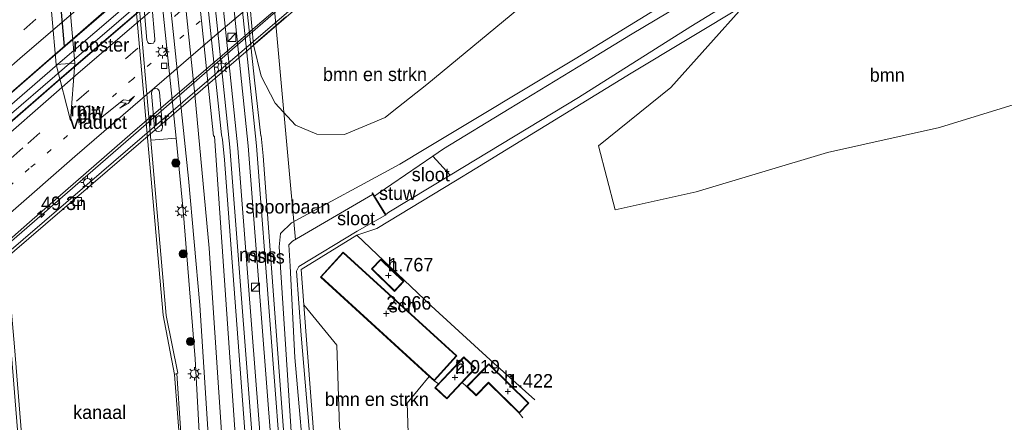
# Model space of a CAD drawing. Header units: millimetres. Extents: x 82463 to 85160, y 450000 to 452470.
# Tile 37 of 98: x 83445 to 83628, y 450735 to 450810. Entities that reach past the tile are written whole.
import ezdxf
from ezdxf.enums import TextEntityAlignment as Align

# ---------------------------------------------------------------- set-up
doc = ezdxf.new("R2010")
doc.units = ezdxf.units.MM
doc.linetypes.add('13strp', pattern=[4, 1, -3])
doc.linetypes.add('39strp', pattern=[12, 3, -9])
for name, color, linetype, lineweight in [('af-b1-rasterhekwerk', 8, 'hekwerk', 18), ('af-b5-muur', 8, 'muur', 18), ('af-bs-haagraster', 93, 'haag', 18), ('af-bs-rasterhekwerk', 8, 'hekwerk', 18), ('as-b1-kilometr', 13, 'Continuous', 18), ('bp-b5-bomenstruiken', 93, 'Continuous', 18), ('bp-b5-boom', 93, 'Continuous', 18), ('bp-bs-boom', 93, 'Continuous', 18), ('gr-b1-geleiderail', 213, 'geleiderail', 18), ('gw-bs-insteekwatergang', 93, 'Continuous', 18), ('iw-bs-afmeerconstructie', 213, 'Continuous', 18), ('iw-bs-remmingwerk', 213, 'Continuous', 18), ('kd-bs-dakrand', 13, 'Continuous', 18), ('kd-bs-maaiveldlijn', 8, 'Continuous', 18), ('kw-b5-stuw', 173, 'Continuous', 18), ('kw-b6-viaduct', 173, 'Continuous', 18), ('kw-bs-stuw', 173, 'Continuous', 18), ('mk-b1-13streep 0.45', 8, '13strp', 18), ('mk-b1-39streep 0.15', 8, '39strp', 18), ('mk-b1-pijlre750', 8, 'Continuous', 18), ('mk-b1-streep 0.15', 8, 'Continuous', 18), ('mk-bs-streep 0.15', 8, 'Continuous', 18), ('og-b1-terreinafscheiding', 253, 'Continuous', 18), ('og-b5-bebouwing', 173, 'Continuous', 18), ('og-b5-spoor', 253, 'Continuous', 18), ('og-b5-water', 153, 'Continuous', 18), ('og-b6-inrichtingselement', 253, 'Continuous', 18), ('og-bs-hoogtepunt', 253, 'Continuous', 18), ('og-bs-inrichtingselement', 253, 'Continuous', 18), ('og-bs-maaiveld', 253, 'Continuous', 18), ('og-bs-spoor', 253, 'Continuous', 18), ('og-bs-terreinafscheiding', 253, 'Continuous', 18), ('vh-b6-verh_soort', 8, 'Continuous', 18), ('wh-bs-duiker', 8, 'duiker', 18), ('wh-bs-kolk', 8, 'Continuous', 18), ('wh-bs-waterlijn', 133, 'Continuous', 18), ('wm-b1-lichtmast', 8, 'Continuous', 18), ('wm-bs-lichtmast', 8, 'Continuous', 18)]:
    doc.layers.add(name, color=color, linetype=linetype, lineweight=lineweight)
doc.layers.add('og-b1-voegovergang', color=10, linetype='Continuous')
doc.styles.add('rtw_iso', font='iso-rtw.shx')
doc.linetypes.add('duiker', pattern='A,0,-2,[15,RTW.shx,S=1,R=0,X=0,Y=0],-2', length=4)
doc.linetypes.add('geleiderail', pattern='A,2,-1,[175,RTW.shx,S=0.5,R=0,X=0,Y=0],-1', length=4)
doc.linetypes.add('haag', pattern='A,7,-1.5,[1,RTW.shx,S=0.75,R=45,X=0,Y=0],-1.5', length=10)
doc.linetypes.add('hekwerk', pattern='A,7,-1.5,[1,RTW.shx,S=0.75,R=0,X=0,Y=0],-1.5', length=10)
doc.linetypes.add('muur', pattern='A,8,-1,[6,RTW.shx,S=0.75,R=90,X=0,Y=0],-1', length=10)

# ---------------------------------------------------------------- blocks, each defined once
blk = doc.blocks.new('dtbattr-r')
at = {"style": 'rtw_iso'}
blk.add_attdef('TAG', text='', height=2.5, dxfattribs=at).set_placement((0, 0), align=Align.MIDDLE_CENTER)
blk = doc.blocks.new('kolk')
blk.add_lwpolyline([(-0.5, -0.5), (0.5, -0.5), (0.5, 0.5), (-0.5, 0.5)], close=True)
blk = doc.blocks.new('dtbattr-l')
at = {"style": 'rtw_iso'}
blk.add_attdef('TAG', (0, 0), '', height=2.5, dxfattribs=at)
blk = doc.blocks.new('hoogtepunt')
for p, q in [((-0.5, 0), (0.5, 0)), ((0, 0.5), (0, -0.5))]:
    blk.add_line(p, q)
blk = doc.blocks.new('dtbattr')
at = {"style": 'rtw_iso'}
blk.add_attdef('TAG', (0.59, 0.87), '', height=2.5, dxfattribs=at)
blk = doc.blocks.new('pijlr')
for p, q in [((0, 0, 0.1), (5.45, 0, 0.1)), ((5.45, -0.75, 0.1), (4.7, 0, 0.1)), ((6.2, -0.75, 0.1), (5.45, 0, 0.1)), ((4, -0.75, 0.1), (5.45, -0.75, 0.1)), ((5.7, -1.05, 0.1), (4, -0.75, 0.1)), ((7.5, -0.75, 0.1), (5.7, -1.05, 0.1)), ((7.5, -0.75, 0.1), (6.2, -0.75, 0.1))]:
    blk.add_line(p, q)
blk = doc.blocks.new('kast')
blk.add_line((-0.75, -0.75), (0.75, 0.75))
blk.add_lwpolyline([(-0.75, 0.75), (0.75, 0.75), (0.75, -0.75), (-0.75, -0.75)], close=True)
blk = doc.blocks.new('boom')
blk.add_hatch(color=256).paths.add_polyline_path([(-0.75, 0, 1), (0.75, 0, 1)])
blk.add_circle((0, 0), 0.75)
blk = doc.blocks.new('lantaarnpaal')
for p, q in [((-0.75, 0), (-1.25, 0)), ((-0.88, 0.88), (-0.53, 0.53)), ((0, 0.75), (0, 1.25)), ((0.53, 0.53), (0.88, 0.88)), ((0.75, 0), (1.25, 0)), ((-0.53, -0.53), (-0.88, -0.88)), ((0, -0.75), (0, -1.25)), ((0.53, -0.53), (0.88, -0.88))]:
    blk.add_line(p, q)
blk.add_circle((0, 0), 0.75)
blk = doc.blocks.new('hecto')
for p, q in [((0, 0.625), (-0.625, 0)), ((0, -0.625), (0, 0.625)), ((-0.625, 0), (0.625, 0)), ((0.625, 0), (0, -0.625))]:
    blk.add_line(p, q)
blk = doc.blocks.new('meerpaal')
for p, q in [((-0.75, 0), (-1.25, 0)), ((0.75, 0.75), (-0.75, 0.75)), ((-0.75, 0.75), (-0.75, -0.75)), ((0.75, -0.75), (0.75, 0.75)), ((0.75, 0), (1.25, 0)), ((-0.75, -0.75), (0.75, -0.75))]:
    blk.add_line(p, q)

msp = doc.modelspace()

# ---------------------------------------------------------------- linework, layer by layer
at = {"layer": 'af-b1-rasterhekwerk'}
msp.add_polyline3d([(83414.57, 450742.263, 9.056), (83434.164, 450759.156, 9.098), (83458.036, 450779.546, 9.06), (83480.692, 450799.052, 9.037), (83499.824, 450815.478, 9.06)], dxfattribs=at)
at = {"layer": 'af-b5-muur'}
for points in [[(83432.843, 450882.354, -0.5), (83444.516, 450749.436, -0.5), (83447.22, 450715.583, -0.5), (83447.006, 450715.56, -0.5), (83446.55, 450715.509, 0.406), (83443.821, 450749.435, 0.407), (83443.168, 450756.378, 0.394), (83442.873, 450760.533, 0.425), (83441.563, 450776.716, 0.406), (83440.224, 450790.756, 0.471), (83440.364, 450790.769, 0.472), (83438.265, 450813.128, 0.482), (83438.07, 450815.383, 0.483), (83438.21, 450815.395, 0.483), (83435.835, 450842.326, 0.529), (83435.695, 450842.315, 0.51), (83434.163, 450860.617, 0.44), (83432.779, 450875.403, 0.429), (83432.104, 450883.16, 0.433)], [(83474.659, 450744.445, 0.13), (83474.226, 450744.3, -0.5), (83472.103, 450755.327, -0.5), (83466.784, 450815.61, -0.5), (83464.807, 450838.283, -0.5), (83464.592, 450840.537, -0.5), (83463.887, 450848.487, -0.5), (83464.635, 450847.67, 0.291), (83465.253, 450840.596, 0.249), (83465.45, 450838.348, 0.368), (83467.432, 450815.668, 0.43), (83469.863, 450787.805, 0.298), (83472.708, 450755.267, 0.329), (83474.881, 450744.519, 0.334)]]:
    msp.add_polyline3d(points, close=True, dxfattribs=at)
at = {"layer": 'af-bs-haagraster'}
msp.add_polyline3d([(83521.573, 450743.943, -0.672), (83517.451, 450738.978, -0.531), (83517.774, 450729.776, -0.531)], dxfattribs=at)
at = {"layer": 'af-bs-rasterhekwerk'}
msp.add_polyline3d([(83497.742, 450763.779, -0.477), (83508.106, 450770.173, -0.626), (83521.886, 450757.038, -0.626), (83533.602, 450746.3, -0.726), (83541.148, 450739.595, -0.852)], dxfattribs=at)
at = {"layer": 'bp-b5-bomenstruiken'}
msp.add_polyline3d([(83503.287, 450723.583, -0.11), (83500.913, 450722.276, 0.008), (83500.933, 450722.374, 0.008), (83498.249, 450757.223, -0.477), (83504.4, 450749.724, -0.531), (83504.877, 450734.533, -0.268), (83506.081, 450729.08, -0.286), (83504.844, 450725.978, -0.232)], close=True, dxfattribs=at)
at = {"layer": 'bp-b5-boom'}
msp.add_polyline3d([(83684.579, 450803.604, -1.011), (83683.008, 450799.772, -0.87), (83647.368, 450800.62, -0.769), (83633.463, 450795.379, -0.939), (83616.354, 450790.149, -0.893), (83595.519, 450785.519, -0.883), (83571.141, 450778.173, -0.865), (83556.07, 450774.852, -0.861), (83552.972, 450786.749, -0.92), (83566.429, 450797.552, -0.948), (83580.21, 450812.896, -1.143), (83583.617, 450815.278, -1.183), (83590.764, 450819.086, -1.133), (83597.062, 450820.269, -1.074), (83603.529, 450820.875, -1.097), (83621.473, 450818.54, -1.129), (83640.874, 450813.732, -1.034), (83661.009, 450809.277, -1.14), (83681.962, 450804.44, -1.016)], close=True, dxfattribs=at)
at = {"layer": 'gr-b1-geleiderail'}
for points in [[(83415.739, 450772.074, 8.743), (83438.488, 450792.013, 8.809), (83462.501, 450812.861, 8.799), (83494.537, 450840.105, 8.799)], [(83416.2, 450766.861, 9.289), (83427.841, 450777.187, 9.284), (83451.989, 450798.229, 9.284), (83477.339, 450819.991, 9.247), (83494.994, 450834.94, 9.186)], [(83496.74, 450815.16, 8.771), (83488.755, 450808.383, 8.771), (83466.461, 450789.22, 8.757), (83447.314, 450772.584, 8.748), (83428.293, 450755.844, 8.799), (83417.974, 450746.739, 8.855)]]:
    msp.add_polyline3d(points, dxfattribs=at)
at = {"layer": 'gw-bs-insteekwatergang'}
for points in [[(83777.665, 450736.659, -0.871), (83760.397, 450753.374, -0.938), (83740.183, 450771.907, -0.997), (83719.115, 450792.094, -0.956), (83713.773, 450796.69, -0.951), (83706.018, 450802.455, -0.905), (83698.778, 450806.448, -0.993), (83689.251, 450809.778, -1.057), (83661.445, 450817.158, -0.905), (83630.468, 450823.965, -0.914), (83612.943, 450828.087, -0.866), (83604.51, 450829.448, -0.866), (83597.217, 450828.949, -0.88), (83587.742, 450825.711, -0.861), (83575.422, 450819.324, -0.762), (83548.665, 450802.894, -0.617), (83520.954, 450786.232, -0.466)], [(83772.907, 450732.297, -1.108), (83766.971, 450738.026, -1.108), (83735.9, 450767.114, -1.025), (83717.542, 450784.241, -1.025), (83705.476, 450795.203, -1.025), (83692.553, 450801.058, -0.997), (83684.579, 450803.604, -1.011), (83681.962, 450804.44, -1.016), (83661.009, 450809.277, -1.14), (83640.874, 450813.732, -1.034), (83621.473, 450818.54, -1.129), (83603.529, 450820.875, -1.097), (83597.062, 450820.269, -1.074), (83590.764, 450819.086, -1.133), (83583.617, 450815.278, -1.183), (83580.21, 450812.896, -1.143), (83559.081, 450800.213, -1.11), (83530.085, 450782.445, -1.183), (83526.443, 450780.244, -1.124)], [(83520.954, 450786.232, -0.466), (83516.122, 450783.327, -0.44), (83495.99, 450772.459, -0.386), (83493.927, 450770.43, -0.092), (83493.666, 450767.97, 0.089), (83496.579, 450723.23, 0.166)], [(83526.443, 450780.244, -1.124), (83511.808, 450771.401, -0.889), (83508.106, 450770.173, -0.626)], [(83500.933, 450722.374, 0.008), (83498.249, 450757.223, -0.477), (83497.742, 450763.779, -0.477)], [(83478.392, 450687.759, 0.088), (83478.434, 450690.032, 0.056), (83476.832, 450710.533, 0.051), (83475.365, 450734.341, 0.084), (83474.659, 450744.445, 0.13)]]:
    msp.add_polyline3d(points, dxfattribs=at)
at = {"layer": 'iw-bs-remmingwerk'}
msp.add_polyline3d([(83455.702, 450802.096, -0.499), (83454.937, 450791.406, 1.389), (83452.262, 450801.81, -0.499)], dxfattribs=at)
at = {"layer": 'kd-bs-dakrand'}
for points in [[(83522.483, 450743.25, 2.289), (83501.486, 450762.387, 2.345), (83505.567, 450766.865, 1.832), (83526.564, 450747.729, 1.767), (83522.483, 450743.25, 2.289)], [(83515.094, 450759.852, 1.702), (83510.952, 450763.875, 1.716), (83512.573, 450765.545, 1.697), (83516.716, 450761.522, 1.665), (83515.094, 450759.852, 1.702)], [(83524.802, 450739.885, 2.024), (83522.721, 450741.845, 2.033), (83527.961, 450747.407, 2.028), (83530.041, 450745.447, 2.005), (83524.802, 450739.885, 2.024)], [(83538.239, 450737.252, 1.329), (83532.539, 450742.833, 1.403), (83530.246, 450740.49, 1.268), (83528.643, 450742.059, 1.268), (83532.641, 450746.142, 1.264), (83539.943, 450738.992, 1.278), (83538.239, 450737.252, 1.329)]]:
    msp.add_polyline3d(points, dxfattribs=at)
at = {"layer": 'kd-bs-maaiveldlijn'}
for points in [[(83522.489, 450743.108, -0.672), (83521.573, 450743.943, -0.672), (83501.344, 450762.38, -0.672), (83505.561, 450767.007, -0.672), (83526.705, 450747.735, -0.672), (83522.489, 450743.108, -0.672)], [(83515.096, 450759.711, -0.648), (83510.81, 450763.873, -0.648), (83512.571, 450765.686, -0.648), (83516.857, 450761.524, -0.648), (83515.096, 450759.711, -0.648)], [(83524.806, 450739.743, -0.672), (83522.579, 450741.841, -0.672), (83523.252, 450742.556, -0.672), (83527.956, 450747.549, -0.672), (83530.183, 450745.451, -0.672), (83527.663, 450742.776, -0.672), (83524.806, 450739.743, -0.672)], [(83538.241, 450737.111, -0.672), (83532.541, 450742.691, -0.672), (83530.247, 450740.348, -0.672), (83528.502, 450742.057, -0.672), (83532.639, 450746.284, -0.672), (83540.085, 450738.994, -0.672), (83538.241, 450737.111, -0.672)]]:
    msp.add_polyline3d(points, dxfattribs=at)
at = {"layer": 'kw-b5-stuw'}
msp.add_polyline3d([(83513.518, 450773.94, -1.26), (83513.432, 450773.888, -1.237), (83511.068, 450777.705, -1.237), (83510.93, 450777.927, -1.26), (83511.016, 450777.979, -1.26), (83511.389, 450777.376, -2.052), (83513.49, 450773.985, -2.052)], close=True, dxfattribs=at)
at = {"layer": 'kw-b6-viaduct'}
for points in [[(83424.141, 450777.486, 8.412), (83415.842, 450770.339, 8.417), (83413.825, 450793.222, 8.669), (83439.234, 450815.178, 8.687), (83453.224, 450827.077, 8.687), (83481.158, 450850.975, 8.687), (83492.743, 450860.991, 8.641), (83494.763, 450838.116, 8.664), (83477.029, 450822.848, 8.664), (83453.441, 450802.632, 8.412), (83439.282, 450790.463, 8.412)], [(83494.904, 450836.527, 8.762), (83496.809, 450814.952, 8.128), (83499.13, 450816.964, 8.188), (83500.311, 450815.237, 8.366), (83414.786, 450741.727, 8.021), (83413.824, 450742.927, 8.146), (83417.941, 450746.541, 8.128), (83415.977, 450768.816, 8.762), (83425.796, 450777.184, 8.762), (83439.407, 450788.909, 8.762), (83456.012, 450803.138, 8.762)]]:
    msp.add_polyline3d(points, close=True, dxfattribs=at)
at = {"layer": 'kw-bs-stuw'}
msp.add_polyline3d([(83510.973, 450777.953, -1.26), (83513.475, 450773.914, -1.26)], dxfattribs=at)
at = {"layer": 'mk-b1-13streep 0.45'}
msp.add_polyline3d([(83495.947, 450824.149, 8.272), (83485.079, 450815.107, 8.272), (83466.469, 450799.125, 8.23), (83447.265, 450782.49, 8.286), (83426.516, 450764.353, 8.328), (83417.158, 450755.993, 8.268)], dxfattribs=at)
at = {"layer": 'mk-b1-39streep 0.15'}
for points in [[(83493.771, 450848.783, 8.23), (83466.688, 450825.884, 8.282), (83438.346, 450801.479, 8.333), (83414.958, 450780.932, 8.277)], [(83416.746, 450760.661, 8.422), (83446.973, 450787.177, 8.384), (83475.002, 450811.41, 8.333), (83495.544, 450828.713, 8.361)]]:
    msp.add_polyline3d(points, dxfattribs=at)
at = {"layer": 'mk-b1-streep 0.15'}
for points in [[(83415.348, 450776.511, 8.188), (83427.662, 450787.341, 8.188), (83445.529, 450802.939, 8.202), (83465.551, 450820.171, 8.184), (83485.065, 450836.825, 8.188), (83494.159, 450844.382, 8.165)], [(83495.135, 450833.34, 8.468), (83478.334, 450819.076, 8.454), (83456.354, 450800.213, 8.454), (83430.237, 450777.448, 8.431), (83416.345, 450765.216, 8.534)], [(83496.356, 450819.513, 8.202), (83481.269, 450806.775, 8.235), (83455.711, 450784.748, 8.207), (83431.242, 450763.406, 8.244), (83417.571, 450751.305, 8.282)]]:
    msp.add_polyline3d(points, dxfattribs=at)
at = {"layer": 'mk-bs-streep 0.15'}
msp.add_polyline3d([(83473.674, 450837.811, 0.234), (83478.024, 450796.224, 0.284), (83480.702, 450767.746, 0.239), (83483.542, 450725.308, 0.243)], dxfattribs=at)
at = {"layer": 'og-b1-terreinafscheiding'}
for points in [[(83415.752, 450771.927, 8.434), (83434.316, 450788.222, 8.128), (83450.308, 450802.128, 8.123), (83473.204, 450821.838, 8.1), (83494.552, 450839.938, 8.662)], [(83494.978, 450835.118, 8.552), (83475.72, 450818.714, 8.58), (83454.582, 450800.575, 8.506), (83437.387, 450785.658, 8.506), (83416.173, 450767.16, 8.548)], [(83496.762, 450814.912, 8.128), (83417.988, 450746.581, 8.128)]]:
    msp.add_polyline3d(points, dxfattribs=at)
at = {"layer": 'og-b1-voegovergang'}
msp.add_polyline3d([(83453.812, 450805.145, 8.119), (83452.044, 450825.069, 8.515)], dxfattribs=at)
at = {"layer": 'og-b5-bebouwing'}
for points in [[(83526.705, 450747.735, -0.672), (83522.489, 450743.108, -0.672), (83521.573, 450743.943, -0.672), (83501.344, 450762.38, -0.672), (83505.561, 450767.007, -0.672)], [(83516.857, 450761.524, -0.648), (83515.096, 450759.711, -0.648), (83510.81, 450763.873, -0.648), (83512.571, 450765.686, -0.648)], [(83527.663, 450742.776, -0.672), (83524.806, 450739.743, -0.672), (83522.579, 450741.841, -0.672), (83523.252, 450742.556, -0.672), (83527.956, 450747.549, -0.672), (83530.183, 450745.451, -0.672)], [(83532.639, 450746.284, -0.672), (83540.085, 450738.994, -0.672), (83538.241, 450737.111, -0.672), (83532.541, 450742.691, -0.672), (83530.247, 450740.348, -0.672), (83528.502, 450742.057, -0.672)]]:
    msp.add_polyline3d(points, close=True, dxfattribs=at)
at = {"layer": 'og-b5-water'}
for points in [[(83514.049, 450774.392, -2.052), (83513.49, 450773.985, -2.052), (83511.389, 450777.376, -2.052), (83512.045, 450777.889, -2.052), (83522.248, 450784.821, -2.052), (83525.472, 450781.303, -2.052)], [(83497.781, 450751.573, -1.237), (83500.248, 450722.509, -1.236), (83498.734, 450722.807, -1.236), (83496.568, 450747.459, -1.237), (83495.736, 450764.366, -1.237), (83495.443, 450768.339, -1.237), (83496.14, 450769.057, -1.237), (83511.013, 450777.687, -1.237), (83511.068, 450777.705, -1.237), (83513.432, 450773.888, -1.237), (83513.337, 450773.799, -1.237), (83508.163, 450770.884, -1.237), (83497.318, 450764.34, -1.237), (83496.894, 450763.479, -1.237)]]:
    msp.add_polyline3d(points, close=True, dxfattribs=at)
at = {"layer": 'og-b6-inrichtingselement'}
msp.add_polyline3d([(83425.796, 450777.184, 8.58), (83415.977, 450768.816, 8.673), (83415.842, 450770.339, 8.361), (83424.141, 450777.486, 8.338), (83439.282, 450790.463, 8.338), (83453.441, 450802.632, 8.277), (83477.029, 450822.848, 8.207), (83494.763, 450838.116, 8.207), (83494.904, 450836.527, 8.552), (83456.012, 450803.138, 8.529), (83439.407, 450788.909, 8.538)], close=True, dxfattribs=at)
at = {"layer": 'og-bs-maaiveld'}
for points in [[(83467.432, 450815.668, 0.43), (83469.863, 450787.805, 0.298)], [(83469.893, 450805.698, 0.22), (83469.469, 450805.728, 0.22), (83469.284, 450805.898, 0.221), (83469.202, 450806.069, 0.22), (83469.105, 450806.367, 0.221), (83468.533, 450812.822, 0.233), (83468.595, 450813.105, 0.233), (83468.671, 450813.266, 0.233), (83468.824, 450813.47, 0.234), (83469.233, 450813.613, 0.235), (83469.643, 450813.552, 0.234), (83469.83, 450813.367, 0.234), (83469.933, 450813.219, 0.234), (83470.027, 450812.944, 0.234), (83470.594, 450806.498, 0.221), (83470.551, 450806.189, 0.22), (83470.458, 450806.017, 0.221), (83470.306, 450805.806, 0.22), (83469.893, 450805.698, 0.22)], [(83471.328, 450789.405, 0.236), (83470.901, 450789.466, 0.236), (83470.717, 450789.616, 0.236), (83470.612, 450789.783, 0.237), (83470.514, 450790.096, 0.237), (83469.963, 450796.521, 0.27), (83470.006, 450796.824, 0.27), (83470.081, 450797.007, 0.27), (83470.233, 450797.213, 0.27), (83470.642, 450797.356, 0.271), (83471.071, 450797.277, 0.271), (83471.258, 450797.094, 0.271), (83471.362, 450796.936, 0.271), (83471.445, 450796.649, 0.271), (83472.009, 450790.226, 0.24), (83471.966, 450789.907, 0.239), (83471.892, 450789.719, 0.239), (83471.738, 450789.537, 0.239), (83471.328, 450789.405, 0.236)], [(83469.863, 450787.805, 0.298), (83472.708, 450755.267, 0.329), (83474.881, 450744.519, 0.334), (83474.659, 450744.445, 0.13), (83474.226, 450744.3, -0.5)], [(83511.068, 450777.705, -1.237), (83510.93, 450777.927, -1.26), (83511.016, 450777.979, -1.26), (83511.389, 450777.376, -2.052)], [(83513.49, 450773.985, -2.052), (83513.518, 450773.94, -1.26), (83513.432, 450773.888, -1.237)]]:
    msp.add_polyline3d(points, dxfattribs=at)
at = {"layer": 'og-bs-spoor'}
for points in [[(83479.894, 450831.025, 0.186), (83484.529, 450786.49, 0.189), (83489.616, 450720.745, 0.289), (83490.957, 450698.638, 0.321)], [(83481.538, 450829.232, 0.18), (83486, 450786.318, 0.18), (83491.115, 450720.06, 0.18), (83492.366, 450699.836, 0.18)], [(83494.206, 450701.399, 0.18), (83493.036, 450720.323, 0.18), (83487.938, 450786.711, 0.18), (83483.763, 450826.804, 0.18)], [(83495.638, 450702.616, 0.18), (83494.529, 450720.419, 0.18), (83489.468, 450786.73, 0.18), (83485.496, 450824.913, 0.18)]]:
    msp.add_polyline3d(points, dxfattribs=at)
at = {"layer": 'og-bs-terreinafscheiding'}
for points in [[(83579.832, 450846.536, -0.037), (83542.443, 450815.803, 0.126), (83521.101, 450798.117, 0.171), (83514.693, 450793.062, 0.171)], [(83468.828, 450843.096, 0.186), (83474.533, 450788.155, 0.208)], [(83470.542, 450841.227, 0.218), (83476.847, 450780.682, 0.238), (83478.961, 450757.155, 0.239), (83481.4, 450718.806, 0.257), (83483.099, 450692.375, 0.257)], [(83488.074, 450695.712, 0.23), (83481.634, 450788.506, 0.204), (83481.503, 450788.496, 0.204), (83479.384, 450808.728, 0.207), (83476.644, 450834.57, 0.21)], [(83478.289, 450832.775, 0.261), (83480.821, 450809.286, 0.236), (83482.957, 450788.776, 0.27), (83483.144, 450787.885, 0.176), (83483.53, 450784.141, 0.194)], [(83486.432, 450823.892, 0.172), (83489.116, 450798.944, 0.165), (83490.289, 450788.602, 0.144)], [(83487.371, 450822.868, 0.269), (83488.929, 450805.447, 0.169), (83494.926, 450810.665, 4.466)], [(83684.579, 450803.604, -1.011), (83683.008, 450799.772, -0.87), (83647.368, 450800.62, -0.769), (83633.463, 450795.379, -0.939), (83616.354, 450790.149, -0.893), (83595.519, 450785.519, -0.883), (83571.141, 450778.173, -0.865), (83556.07, 450774.852, -0.861), (83552.972, 450786.749, -0.92), (83566.429, 450797.552, -0.948), (83580.21, 450812.896, -1.143)], [(83514.693, 450793.062, 0.171), (83513.365, 450792.015, 0.171), (83505.819, 450788.819, 0.171), (83500.649, 450788.91, 0.171), (83496.734, 450790.541, 0.171), (83492.964, 450794.652, 0.171), (83490.313, 450799.64, 0.171), (83488.929, 450805.447, 0.169)], [(83481.265, 450690.489, 0.257), (83479.693, 450717.661, 0.257), (83478.067, 450747.188, 0.257), (83475.842, 450774.741, 0.257), (83474.533, 450788.155, 0.208), (83469.863, 450787.805, 0.298)], [(83495.659, 450718.792, 0.289), (83495.369, 450722.319, 0.316), (83490.722, 450784.864, 0.144), (83490.346, 450788.608, 0.144), (83490.289, 450788.602, 0.144)], [(83489.41, 450697.324, 0.212), (83488.156, 450722.202, 0.28), (83483.53, 450784.141, 0.194)], [(83498.249, 450757.223, -0.477), (83504.4, 450749.724, -0.531), (83504.877, 450734.533, -0.268), (83506.081, 450729.08, -0.286), (83504.844, 450725.978, -0.232), (83503.287, 450723.583, -0.11), (83500.913, 450722.276, 0.008), (83496.559, 450723.132, 0.166), (83495.369, 450722.319, 0.316)], [(83522.489, 450743.108, -0.672), (83523.252, 450742.556, -0.672)], [(83528.502, 450742.057, -0.672), (83527.663, 450742.776, -0.672)], [(83538.241, 450737.111, -0.672), (83538.948, 450736.222, -0.781)]]:
    msp.add_polyline3d(points, dxfattribs=at)
at = {"layer": 'vh-b6-verh_soort'}
for points in [[(83434.316, 450788.222, 8.128), (83415.752, 450771.927, 8.434), (83413.982, 450792.011, 8.492), (83417.574, 450795.168, 8.487), (83438.016, 450813.026, 8.515), (83452.943, 450825.841, 8.515), (83473.375, 450843.338, 8.515), (83492.796, 450859.823, 8.642), (83494.552, 450839.938, 8.662), (83473.204, 450821.838, 8.1), (83450.308, 450802.128, 8.123)], [(83496.762, 450814.912, 8.128), (83417.988, 450746.581, 8.128), (83416.173, 450767.16, 8.548), (83437.387, 450785.658, 8.506), (83454.582, 450800.575, 8.506), (83475.72, 450818.714, 8.58), (83494.978, 450835.118, 8.552)]]:
    msp.add_polyline3d(points, close=True, dxfattribs=at)
at = {"layer": 'wh-bs-duiker'}
msp.add_polyline3d([(83496.69, 450769.267, -1.432), (83492.293, 450817.498, -1.432)], dxfattribs=at)
at = {"layer": 'wh-bs-waterlijn'}
for points in [[(83432.843, 450882.354, -0.5), (83444.516, 450749.436, -0.5), (83447.22, 450715.583, -0.5), (83447.006, 450715.56, -0.5), (83447.668, 450714.036, -0.5), (83449.783, 450688.643, -0.5), (83452.279, 450665.848, -0.5)], [(83450.865, 450857.155, -0.5), (83447.416, 450856.836, -0.5), (83452.262, 450801.81, -0.5), (83455.702, 450802.096, -0.5), (83450.865, 450857.155, -0.5)], [(83463.887, 450848.487, -0.5), (83464.592, 450840.537, -0.5), (83464.807, 450838.283, -0.5), (83466.784, 450815.61, -0.5), (83472.103, 450755.327, -0.5), (83474.226, 450744.3, -0.5), (83475.358, 450729.942, -0.5), (83477.968, 450687.609, -0.5)], [(83776.272, 450735.382, -2.044), (83758.51, 450752.498, -2.044), (83739.438, 450770.225, -2.044), (83728.985, 450780.427, -2.044), (83716.962, 450791.962, -2.044), (83709.669, 450798.158, -2.044), (83701.208, 450803.529, -2.044), (83689.85, 450807.97, -2.044), (83668.2, 450813.665, -2.044), (83631.585, 450821.804, -2.044), (83615.738, 450825.825, -2.052), (83604.293, 450827.138, -2.052), (83597.628, 450826.998, -2.052), (83589.617, 450824.754, -2.052), (83580.211, 450820.007, -2.052), (83558.914, 450807.32, -2.052), (83550.658, 450802.243, -2.052), (83536.416, 450793.593, -2.052), (83524.225, 450786.164, -2.052), (83522.248, 450784.821, -2.052)], [(83773.862, 450733.173, -1.998), (83772.487, 450734.554, -1.998), (83749.092, 450756.679, -1.998), (83728.529, 450775.789, -1.998), (83716.827, 450787.164, -1.998), (83710.814, 450792.584, -1.998), (83706.728, 450796.006, -1.998), (83701.884, 450798.445, -1.998), (83693.001, 450802.02, -1.998), (83679.618, 450806.247, -1.998), (83654.613, 450812.336, -1.998), (83627.637, 450818.388, -1.998), (83620.684, 450820.292, -2.052), (83610.45, 450822.206, -2.052), (83603.808, 450822.832, -2.052), (83597.171, 450822.18, -2.052), (83591.198, 450820.847, -2.052), (83584.508, 450817.698, -2.052), (83570.156, 450808.894, -2.052), (83549.313, 450795.726, -2.052), (83525.472, 450781.303, -2.052)], [(83525.472, 450781.303, -2.052), (83514.049, 450774.392, -2.052), (83513.49, 450773.985, -2.052), (83511.389, 450777.376, -2.052), (83512.045, 450777.889, -2.052), (83522.248, 450784.821, -2.052)], [(83500.248, 450722.509, -1.236), (83498.734, 450722.807, -1.236), (83496.568, 450747.459, -1.237), (83495.736, 450764.366, -1.237), (83495.443, 450768.339, -1.237), (83496.14, 450769.057, -1.237), (83511.013, 450777.687, -1.237), (83511.068, 450777.705, -1.237), (83513.432, 450773.888, -1.237), (83513.337, 450773.799, -1.237), (83508.163, 450770.884, -1.237), (83497.318, 450764.34, -1.237), (83496.894, 450763.479, -1.237), (83497.781, 450751.573, -1.237), (83500.248, 450722.509, -1.236)]]:
    msp.add_polyline3d(points, dxfattribs=at)

# ---------------------------------------------------------------- block references
at = {"layer": 'af-b5-muur'}
ref = msp.add_blockref('dtbattr-r', (83469.382812, 450789.71875, -0.0294), dxfattribs=at)
ref.add_attrib('TAG', 'mr', dxfattribs={"layer": '0', "height": 2.5, "style": 'rtw_iso'}).set_placement((83469.382812, 450789.71875, -0.0294), align=Align.BOTTOM_LEFT)
at = {"layer": 'as-b1-kilometr'}
ref = msp.add_blockref('dtbattr', (83449.435, 450774.063, 8.301), dxfattribs=at)
ref.add_attrib('TAG', '49.3n', dxfattribs={"layer": '0', "height": 2.5, "style": 'rtw_iso'}).set_placement((83449.435, 450774.063, 8.301), align=Align.BOTTOM_LEFT)
msp.add_blockref('hecto', (83449.435, 450774.063, 8.301), dxfattribs=at)
at = {"layer": 'bp-b5-bomenstruiken'}
ref = msp.add_blockref('dtbattr-r', (83501.8125, 450798, 1.075273), dxfattribs=at)
ref.add_attrib('TAG', 'bmn en strkn', dxfattribs={"layer": '0', "height": 2.5, "style": 'rtw_iso'}).set_placement((83501.8125, 450798, 1.075273), align=Align.BOTTOM_LEFT)
ref = msp.add_blockref('dtbattr-r', (83502.164062, 450737.703125, -0.222), dxfattribs=at)
ref.add_attrib('TAG', 'bmn en strkn', dxfattribs={"layer": '0', "height": 2.5, "style": 'rtw_iso'}).set_placement((83502.164062, 450737.703125, -0.222), align=Align.BOTTOM_LEFT)
at = {"layer": 'bp-b5-boom'}
ref = msp.add_blockref('dtbattr-r', (83603.382812, 450797.875, -0.99595), dxfattribs=at)
ref.add_attrib('TAG', 'bmn', dxfattribs={"layer": '0', "height": 2.5, "style": 'rtw_iso'}).set_placement((83603.382812, 450797.875, -0.99595), align=Align.BOTTOM_LEFT)
at = {"layer": 'bp-bs-boom'}
for p in [(83474.475, 450783.533, 0.135), (83475.856, 450766.676, 0.14), (83477.188, 450750.42, 0.144)]:
    msp.add_blockref('boom', p, dxfattribs=at)
at = {"layer": 'iw-bs-afmeerconstructie'}
msp.add_blockref('meerpaal', (83456.189, 450776.398, 2.028), dxfattribs=at)
at = {"layer": 'iw-bs-remmingwerk'}
ref = msp.add_blockref('dtbattr-l', (83454.920455, 450791.47035, 1.377323), dxfattribs=at)
ref.add_attrib('TAG', 'rmw', dxfattribs={"layer": '0', "height": 2.5, "style": 'rtw_iso'}).set_placement((83454.920455, 450791.47035, 1.377323), align=Align.BOTTOM_LEFT)
at = {"layer": 'kw-b5-stuw'}
ref = msp.add_blockref('dtbattr-r', (83512.226562, 450775.9375, -1.45225), dxfattribs=at)
ref.add_attrib('TAG', 'stuw', dxfattribs={"layer": '0', "height": 2.5, "style": 'rtw_iso'}).set_placement((83512.226562, 450775.9375, -1.45225), align=Align.BOTTOM_LEFT)
at = {"layer": 'kw-b6-viaduct'}
ref = msp.add_blockref('dtbattr-r', (83454.796875, 450789.125, 8.462417), dxfattribs=at)
ref.add_attrib('TAG', 'viaduct', dxfattribs={"layer": '0', "height": 2.5, "style": 'rtw_iso'}).set_placement((83454.796875, 450789.125, 8.462417), align=Align.BOTTOM_LEFT)
at = {"layer": 'kw-bs-stuw'}
ref = msp.add_blockref('dtbattr-l', (83512.230286, 450775.923352, -1.26), dxfattribs=at)
ref.add_attrib('TAG', 'stuw', dxfattribs={"layer": '0', "height": 2.5, "style": 'rtw_iso'}).set_placement((83512.230286, 450775.923352, -1.26), align=Align.BOTTOM_LEFT)
at = {"layer": 'mk-b1-13streep 0.45'}
ref = msp.add_blockref('dtbattr-l', (83456.125463, 450790.165162, 8.260162), dxfattribs=at)
ref.add_attrib('TAG', 'bm', dxfattribs={"layer": '0', "height": 2.5, "style": 'rtw_iso'}).set_placement((83456.125463, 450790.165162, 8.260162), align=Align.BOTTOM_LEFT)
at = {"layer": 'mk-b1-pijlre750', "rotation": 38.7}
msp.add_blockref('pijlr', (83460.51, 450791.833, 8.286), dxfattribs=at)
at = {"layer": 'og-b5-bebouwing'}
ref = msp.add_blockref('dtbattr-r', (83513.832031, 450762.6875, -0.648), dxfattribs=at)
ref.add_attrib('TAG', 'h', dxfattribs={"layer": '0', "height": 2.5, "style": 'rtw_iso'}).set_placement((83513.832031, 450762.6875, -0.648), align=Align.BOTTOM_LEFT)
ref = msp.add_blockref('dtbattr-r', (83514.023438, 450755.0625, -0.672), dxfattribs=at)
ref.add_attrib('TAG', 'sch', dxfattribs={"layer": '0', "height": 2.5, "style": 'rtw_iso'}).set_placement((83514.023438, 450755.0625, -0.672), align=Align.BOTTOM_LEFT)
ref = msp.add_blockref('dtbattr-r', (83526.382812, 450743.640625, -0.672), dxfattribs=at)
ref.add_attrib('TAG', 'h', dxfattribs={"layer": '0', "height": 2.5, "style": 'rtw_iso'}).set_placement((83526.382812, 450743.640625, -0.672), align=Align.BOTTOM_LEFT)
ref = msp.add_blockref('dtbattr-r', (83535.4375, 450741.6875, -0.672), dxfattribs=at)
ref.add_attrib('TAG', 'h', dxfattribs={"layer": '0', "height": 2.5, "style": 'rtw_iso'}).set_placement((83535.4375, 450741.6875, -0.672), align=Align.BOTTOM_LEFT)
at = {"layer": 'og-b5-spoor'}
ref = msp.add_blockref('dtbattr-r', (83487.414062, 450773.421875, 0.2075), dxfattribs=at)
ref.add_attrib('TAG', 'spoorbaan', dxfattribs={"layer": '0', "height": 2.5, "style": 'rtw_iso'}).set_placement((83487.414062, 450773.421875, 0.2075), align=Align.BOTTOM_LEFT)
at = {"layer": 'og-b5-water'}
ref = msp.add_blockref('dtbattr-r', (83518.300781, 450779.40625, -2.052), dxfattribs=at)
ref.add_attrib('TAG', 'sloot', dxfattribs={"layer": '0', "height": 2.5, "style": 'rtw_iso'}).set_placement((83518.300781, 450779.40625, -2.052), align=Align.BOTTOM_LEFT)
ref = msp.add_blockref('dtbattr-r', (83504.4375, 450771.25, -1.236867), dxfattribs=at)
ref.add_attrib('TAG', 'sloot', dxfattribs={"layer": '0', "height": 2.5, "style": 'rtw_iso'}).set_placement((83504.4375, 450771.25, -1.236867), align=Align.BOTTOM_LEFT)
ref = msp.add_blockref('dtbattr-r', (83455.40625, 450735.28125, -0.5), dxfattribs=at)
ref.add_attrib('TAG', 'kanaal', dxfattribs={"layer": '0', "height": 2.5, "style": 'rtw_iso'}).set_placement((83455.40625, 450735.28125, -0.5), align=Align.BOTTOM_LEFT)
at = {"layer": 'og-b6-inrichtingselement'}
ref = msp.add_blockref('dtbattr-r', (83455.402344, 450803.46875, 8.431667), dxfattribs=at)
ref.add_attrib('TAG', 'rooster', dxfattribs={"layer": '0', "height": 2.5, "style": 'rtw_iso'}).set_placement((83455.402344, 450803.46875, 8.431667), align=Align.BOTTOM_LEFT)
at = {"layer": 'og-bs-hoogtepunt'}
ref = msp.add_blockref('dtbattr', (83513.961, 450762.673, 1.767), dxfattribs=at)
ref.add_attrib('TAG', '1.767', dxfattribs={"layer": '0', "height": 2.5, "style": 'rtw_iso'}).set_placement((83513.961, 450762.673, 1.767), align=Align.BOTTOM_LEFT)
for p in [(83513.961, 450762.673, 1.767), (83513.585, 450755.578, 2.066), (83526.339, 450743.727, 2.019), (83536.182, 450741.109, 1.422)]:
    msp.add_blockref('hoogtepunt', p, dxfattribs=at)
ref = msp.add_blockref('dtbattr', (83513.585, 450755.578, 2.066), dxfattribs=at)
ref.add_attrib('TAG', '2.066', dxfattribs={"layer": '0', "height": 2.5, "style": 'rtw_iso'}).set_placement((83513.585, 450755.578, 2.066), align=Align.BOTTOM_LEFT)
ref = msp.add_blockref('dtbattr', (83526.339, 450743.727, 2.019), dxfattribs=at)
ref.add_attrib('TAG', '2.019', dxfattribs={"layer": '0', "height": 2.5, "style": 'rtw_iso'}).set_placement((83526.339, 450743.727, 2.019), align=Align.BOTTOM_LEFT)
ref = msp.add_blockref('dtbattr', (83536.182, 450741.109, 1.422), dxfattribs=at)
ref.add_attrib('TAG', '1.422', dxfattribs={"layer": '0', "height": 2.5, "style": 'rtw_iso'}).set_placement((83536.182, 450741.109, 1.422), align=Align.BOTTOM_LEFT)
at = {"layer": 'og-bs-inrichtingselement'}
for p in [(83484.903, 450806.867, 1.77), (83489.261, 450760.514, 0.121)]:
    msp.add_blockref('kast', p, dxfattribs=at)
at = {"layer": 'og-bs-spoor'}
ref = msp.add_blockref('dtbattr-l', (83486.225448, 450764.564903, 0.222349), dxfattribs=at)
ref.add_attrib('TAG', 'ns', dxfattribs={"layer": '0', "height": 2.5, "style": 'rtw_iso'}).set_placement((83486.225448, 450764.564903, 0.222349), align=Align.BOTTOM_LEFT)
ref = msp.add_blockref('dtbattr-l', (83487.701983, 450764.271083, 0.18), dxfattribs=at)
ref.add_attrib('TAG', 'ns', dxfattribs={"layer": '0', "height": 2.5, "style": 'rtw_iso'}).set_placement((83487.701983, 450764.271083, 0.18), align=Align.BOTTOM_LEFT)
ref = msp.add_blockref('dtbattr-l', (83489.645465, 450764.47578, 0.18), dxfattribs=at)
ref.add_attrib('TAG', 'ns', dxfattribs={"layer": '0', "height": 2.5, "style": 'rtw_iso'}).set_placement((83489.645465, 450764.47578, 0.18), align=Align.BOTTOM_LEFT)
ref = msp.add_blockref('dtbattr-l', (83491.193038, 450764.12794, 0.18), dxfattribs=at)
ref.add_attrib('TAG', 'ns', dxfattribs={"layer": '0', "height": 2.5, "style": 'rtw_iso'}).set_placement((83491.193038, 450764.12794, 0.18), align=Align.BOTTOM_LEFT)
at = {"layer": 'vh-b6-verh_soort'}
ref = msp.add_blockref('dtbattr-r', (83456.199219, 450790.84375, 8.3845), dxfattribs=at)
ref.add_attrib('TAG', 'bit', dxfattribs={"layer": '0', "height": 2.5, "style": 'rtw_iso'}).set_placement((83456.199219, 450790.84375, 8.3845), align=Align.BOTTOM_LEFT)
at = {"layer": 'wh-bs-kolk'}
msp.add_blockref('kolk', (83472.319, 450801.601, 0.185), dxfattribs=at)
at = {"layer": 'wm-b1-lichtmast'}
for p in [(83483.029, 450801.327, 8.114), (83458.077, 450779.913, 8.221)]:
    msp.add_blockref('lantaarnpaal', p, dxfattribs=at)
at = {"layer": 'wm-bs-lichtmast'}
for p in [(83471.994, 450804.188, 0.217), (83475.601, 450774.586, 0.13), (83477.935, 450744.416, 0.117)]:
    msp.add_blockref('lantaarnpaal', p, dxfattribs=at)

doc.saveas('drawing.dxf')
